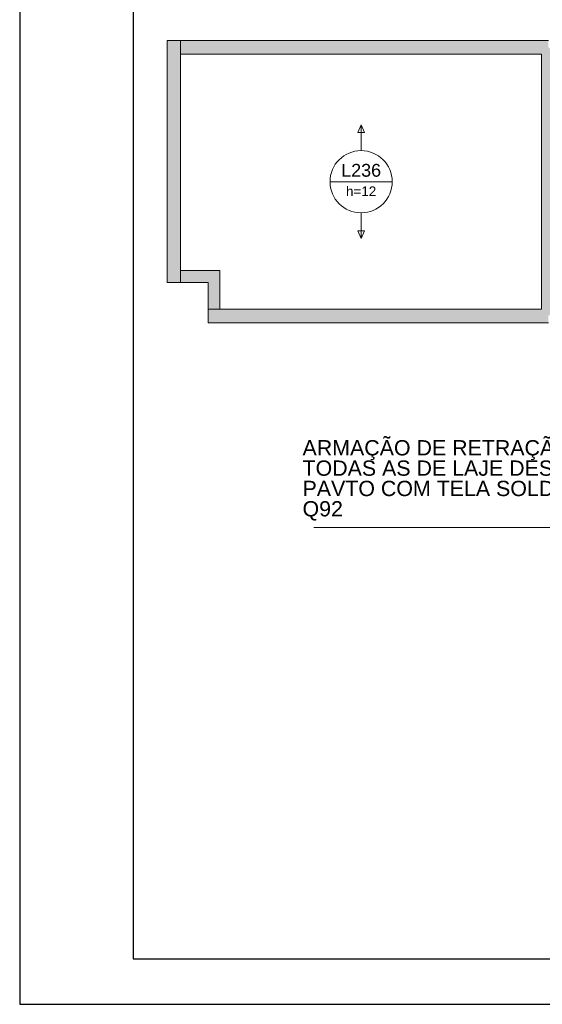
# Model space of a CAD drawing. Header units: millimetres. Extents: x 0 to 84.1, y 0 to 59.4.
# Tile 1 of 9: x 0 to 11.5, y 0 to 21.7. Entities that reach past the tile are written whole.
import ezdxf

# ---------------------------------------------------------------- set-up
doc = ezdxf.new("R2010")
doc.units = ezdxf.units.MM
doc.header["$MEASUREMENT"] = 0
doc.linetypes.add('NULL', pattern=[0])
for name, color, linetype, lineweight in [('CONTRAVENTAMENTOS', 4, 'Continuous', 9), ('DT-Hachura viga em laje', 254, 'Continuous', 5), ('DT-Textos', 7, 'Continuous', 5), ('DT-Título', 3, 'Continuous', 20), ('FO-Vigas', 1, 'Continuous', 20)]:
    doc.layers.add(name, color=color, linetype=linetype, lineweight=lineweight)
doc.layers.add('SEDUC_MARF', color=1, linetype='Continuous')
doc.layers.add('SEDUC_MARGG', color=7, linetype='Continuous')
doc.styles.add('Arial', font='txt')

msp = doc.modelspace()

# ---------------------------------------------------------------- hatches: boundary and pattern name
at = {"layer": 'DT-Hachura viga em laje', "linetype": 'Continuous'}
for points in [[(3.543, 21.231), (3.543, 21.231), (3.243, 21.231), (3.243, 15.905), (3.543, 15.905), (3.543, 21.231)], [(11.64, 21.081), (11.64, 21.081), (11.64, 21.231), (3.543, 21.231), (3.393, 21.081), (3.543, 20.932), (11.49, 20.932), (11.64, 21.081)], [(11.79, 15.312), (11.79, 15.312), (11.79, 20.931), (11.64, 21.081), (11.49, 20.932), (11.49, 15.312), (11.64, 15.162), (11.79, 15.312)], [(4.408, 16.165), (4.408, 16.165), (3.543, 16.165), (3.393, 16.035), (3.543, 15.905), (4.147, 15.905), (4.408, 16.165)], [(4.408, 15.312), (4.408, 15.312), (4.408, 16.165), (4.147, 15.905), (4.147, 15.312), (4.277, 15.162), (4.408, 15.312)], [(11.64, 15.162), (11.64, 15.162), (11.49, 15.312), (4.147, 15.312), (4.147, 15.012), (11.64, 15.012), (11.64, 15.162)]]:
    msp.add_hatch(color=254, dxfattribs=at).paths.add_polyline_path(points)

# ---------------------------------------------------------------- linework, layer by layer
at = {"layer": 'CONTRAVENTAMENTOS'}
msp.add_line((12.261, 10.501), (6.477, 10.501), dxfattribs=at)
at = {"layer": 'DT-Textos'}
for p, q in [((7.516, 19.372), (7.446, 19.202)), ((7.587, 19.202), (7.516, 19.372)), ((7.446, 19.202), (7.587, 19.202)), ((6.831, 18.121), (8.202, 18.121)), ((7.587, 17.041), (7.446, 17.041)), ((7.446, 17.041), (7.516, 16.871)), ((7.516, 16.871), (7.587, 17.041))]:
    msp.add_line(p, q, dxfattribs=at)
for points in [[(7.516, 18.807), (7.516, 19.372)], [(7.516, 17.436), (7.516, 16.871)]]:
    msp.add_lwpolyline(points, dxfattribs=at)
msp.add_circle((7.516, 18.121), 0.685, dxfattribs=at)
at = {"layer": 'FO-Vigas'}
for p, q in [((3.243, 21.231), (3.543, 21.231)), ((3.243, 15.904), (3.243, 21.231)), ((3.543, 21.231), (11.64, 21.231)), ((3.543, 15.904), (3.543, 21.231)), ((3.543, 20.931), (11.49, 20.931)), ((11.49, 15.312), (11.49, 20.931)), ((3.543, 16.164), (4.407, 16.164)), ((4.407, 15.312), (4.407, 16.164)), ((3.243, 15.904), (3.543, 15.904)), ((3.543, 15.904), (4.147, 15.904)), ((4.147, 15.312), (4.147, 15.904)), ((4.147, 15.312), (4.147, 15.012)), ((4.147, 15.312), (11.49, 15.312)), ((4.147, 15.012), (11.64, 15.012))]:
    msp.add_line(p, q, dxfattribs=at)
at = {"layer": 'SEDUC_MARF'}
msp.add_lwpolyline([(84.1, 59.4), (0, 59.4), (0, 0), (84.1, 0)], close=True, dxfattribs=at)
at = {"layer": 'SEDUC_MARGG'}
msp.add_lwpolyline([(2.5, 1), (83.1, 1), (83.1, 58.4), (2.5, 58.4)], close=True, dxfattribs=at)

# ---------------------------------------------------------------- texts
at = {"layer": 'DT-Textos', "linetype": 'NULL', "attachment_point": 8, "line_spacing_factor": 0.798, "style": 'Arial'}
for s, insert, char_height, width in [('L236', (7.516, 18.227), 0.2824, 1.7352), ('h=12', (7.516, 17.804), 0.2118, 1.30642)]:
    msp.add_mtext(s, dxfattribs=dict(at, insert=insert, char_height=char_height, width=width))
at = {"layer": 'DT-Título', "linetype": 'NULL', "insert": (6.226, 10.655), "char_height": 0.33676, "width": 6.89927, "attachment_point": 7, "line_spacing_factor": 0.798, "style": 'Arial'}
msp.add_mtext('ARMAÇÃO DE RETRAÇÃO EM TODAS AS DE LAJE DESTE PAVTO COM TELA SOLDADA Q92', dxfattribs=at)

doc.saveas('drawing.dxf')
